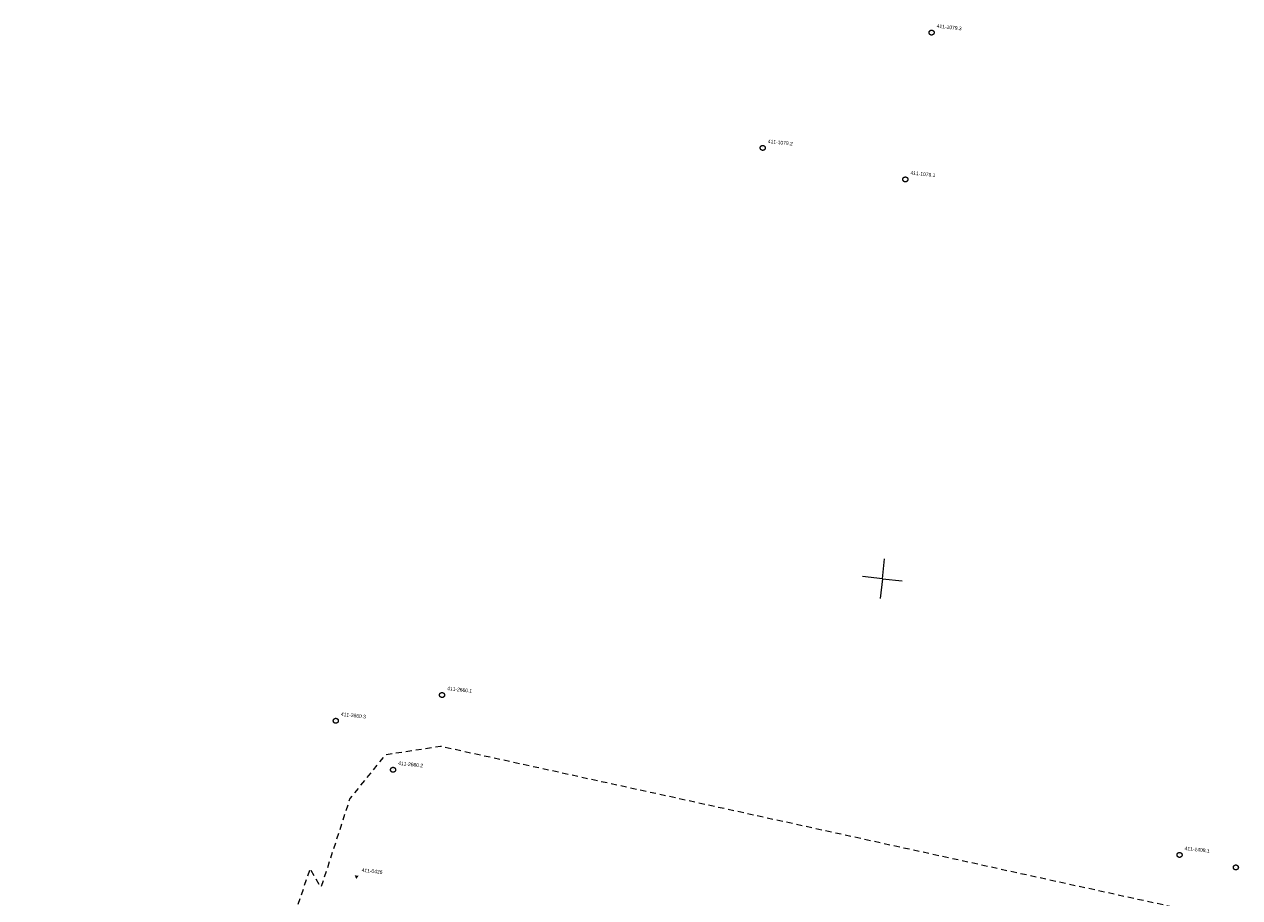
# Model space of a CAD drawing. Header units: millimetres. Extents: x -165388 to 921073, y -295343 to 494042.
# Tile 111 of 117: x -165388 to 138944, y 214068 to 432853. Entities that reach past the tile are written whole.
import ezdxf
from ezdxf.xclip import XClip

# ---------------------------------------------------------------- set-up
doc = ezdxf.new("R2010")
doc.units = ezdxf.units.MM
doc.header["$MEASUREMENT"] = 0
doc.header["$XCLIPFRAME"] = 0
doc.linetypes.add('1.5_1.0', pattern=[2500, 1500, -1000])
for name, color, linetype in [('bg-woz-oz.6640.12006.2023.pge-1_rzut_5_121-Punkt osnowy szczegółowej', 7, 'Continuous'), ('bg-woz-oz.6640.12006.2023.pge-1_rzut_5_122-Punkt osnowy szczegółowej', 7, 'Continuous'), ('INW_GEO', 7, 'Continuous')]:
    doc.layers.add(name, color=color, linetype=linetype)
for name, color, linetype, lineweight in [('bg-woz-oz.6640.12006.2023.pge-1_rzut_5_121-Punkt osnowy szczegółowej-Atr103_Nr_pióra__7', 7, 'Continuous', 18), ('bg-woz-oz.6640.12006.2023.pge-1_rzut_5_121-Punkt osnowy szczegółowej_Nr_pióra__7', 7, 'Continuous', 18), ('bg-woz-oz.6640.12006.2023.pge-1_rzut_5_122-Punkt osnowy szczegółowej-Atr103_Nr_pióra__7', 7, 'Continuous', 18), ('bg-woz-oz.6640.12006.2023.pge-1_rzut_5_216-obręb ewidencyjny_Nr_pióra__7', 7, 'Continuous', 18), ('bg-woz-oz.6640.12006.2023.pge-1_rzut_5__PKIG-01 RAMKA_Nr_pióra__7', 7, 'Continuous', 18)]:
    doc.layers.add(name, color=color, linetype=linetype, lineweight=lineweight)
doc.styles.add('GENERATED_STYLE_1', font='txt')

# ---------------------------------------------------------------- blocks, each defined once
blk = doc.blocks.new('Rysunek_2_5', base_point=(-8071116842, -4961354755))
at = {"layer": 'bg-woz-oz.6640.12006.2023.pge-1_rzut_5_121-Punkt osnowy szczegółowej', "linetype": 'Continuous', "lineweight": 0, "true_color": 0x000000}
for points in [[(61839, 430768, 1), (61750, 430778, 1)], [(19552, 401887, 1), (19462, 401897, 1)], [(55265, 393989, 1), (55175, 393998, 1)], [(-60742, 264832, 1), (-60832, 264841, 1)], [(-87348, 258382, 1), (-87438, 258391, 1)], [(-73011, 246109, 1), (-73100, 246119, 1)], [(123928, 224777, 1), (123838, 224786, 1)], [(138025, 221652, 1), (137936, 221661, 1)]]:
    blk.add_hatch(color=18, dxfattribs=at).paths.add_polyline_path(points)
at = {"layer": 'bg-woz-oz.6640.12006.2023.pge-1_rzut_5_122-Punkt osnowy szczegółowej', "linetype": 'Continuous', "lineweight": 0, "true_color": 0x000000}
blk.add_hatch(color=18, dxfattribs=at).paths.add_polyline_path([(-82669, 219674), (-82263, 218760), (-81674, 219568)])
at = {"layer": 'bg-woz-oz.6640.12006.2023.pge-1_rzut_5_121-Punkt osnowy szczegółowej_Nr_pióra__7', "linetype": 'Continuous'}
for centre in [(61795, 430773), (19507, 401892), (55220, 393993), (-60787, 264836), (-87393, 258386), (-73055, 246114), (123883, 224782), (137981, 221656)]:
    blk.add_circle(centre, 625, dxfattribs=at)
at = {"layer": 'bg-woz-oz.6640.12006.2023.pge-1_rzut_5_216-obręb ewidencyjny_Nr_pióra__7', "linetype": '1.5_1.0', "flags": 128}
blk.add_lwpolyline([(-165388, 18032), (-76197, 25429), (-70556, 25892), (-65859, 17335), (-32576, -48795), (-33435, -58439), (-34507, -70352), (-34885, -73610), (-34847, -77778), (-34351, -149758), (-33864, -221063), (49111, -210760), (56098, -261047), (58810, -280656), (68525, -283293), (99614, -291733), (106153, -295298), (148135, -233498), (178386, -164974), (213467, -61033), (241424, 5414), (261484, 53112), (312041, 173322), (283313, 179106), (128376, 210363), (-61137, 251961), (-75011, 249833), (-79205, 244659), (-83860, 238931), (-91094, 216684), (-93827, 221320), (-108163, 179476), (-111618, 170865), (-131164, 116493), (-141166, 87643), (-161181, 30113)], close=True, dxfattribs=at)
at = {"layer": 'bg-woz-oz.6640.12006.2023.pge-1_rzut_5__PKIG-01 RAMKA_Nr_pióra__7', "linetype": 'Continuous'}
for q in [(49993, 298941), (44490, 294500), (48931, 288997), (54433, 293438)]:
    blk.add_line((49462, 293969), q, dxfattribs=at)
at = {"layer": 'bg-woz-oz.6640.12006.2023.pge-1_rzut_5_121-Punkt osnowy szczegółowej-Atr103_Nr_pióra__7', "linetype": 'Continuous', "char_height": 900, "attachment_point": 7, "rotation": 353.90176, "style": 'GENERATED_STYLE_1'}
for s, insert in [('\\A1;{\\W0.900000x;\\fArial|b0|i0|c238|p38;411-1079.3}', (63047, 431996)), ('\\A1;{\\W0.900000x;\\fArial|b0|i0|c238|p38;411-1079.2}', (20760, 403116)), ('\\A1;{\\W0.900000x;\\fArial|b0|i0|c238|p38;411-1079.1}', (56473, 395217)), ('\\A1;{\\W0.900000x;\\fArial|b0|i0|c238|p38;411-2660.1}', (-59534, 266060)), ('\\A1;{\\W0.900000x;\\fArial|b0|i0|c238|p38;411-2660.3}', (-86140, 259610)), ('\\A1;{\\W0.900000x;\\fArial|b0|i0|c238|p38;411-2660.2}', (-71803, 247338)), ('\\A1;{\\W0.900000x;\\fArial|b0|i0|c238|p38;411-1408.1}', (125136, 226006))]:
    blk.add_mtext(s, dxfattribs=dict(at, insert=insert))
at = {"layer": 'bg-woz-oz.6640.12006.2023.pge-1_rzut_5_122-Punkt osnowy szczegółowej-Atr103_Nr_pióra__7', "linetype": 'Continuous', "insert": (-80949, 220558), "char_height": 900, "attachment_point": 7, "rotation": 353.90176, "style": 'GENERATED_STYLE_1'}
blk.add_mtext('\\A1;{\\W0.900000x;\\fArial|b0|i0|c238|p38;411-0426}', dxfattribs=at)

msp = doc.modelspace()

# ---------------------------------------------------------------- block references
at = {"layer": 'INW_GEO', "color": 151, "linetype": 'Continuous', "lineweight": 13, "true_color": 0x80c2ff}
ref = msp.add_blockref('Rysunek_2_5', (-8071116841.926, -4961354754.727), dxfattribs=at)
XClip(ref).set_block_clipping_path([(-195425.9394250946, -263123.0086484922), (606609.6817159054, -348810.9449165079), (694192.2923495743, 470958.7517303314), (-107843.3287914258, 556646.6879983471)])

doc.saveas('drawing.dxf')
